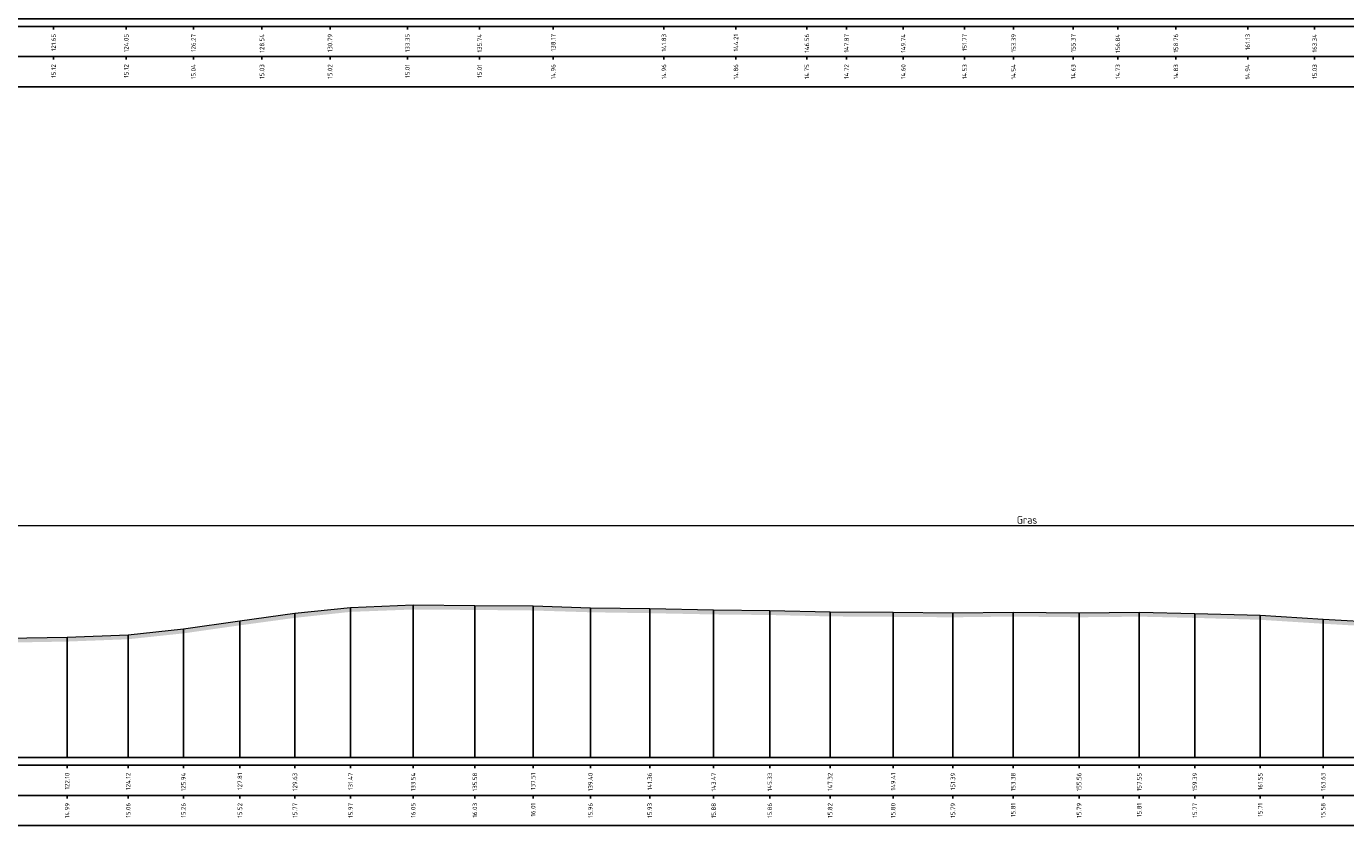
# Model space of a CAD drawing. Header units: metres. Extents: x 197883 to 206898, y 361907 to 364395.
# Tile 186 of 256: x 205905 to 205948, y 363800 to 363826. Entities that reach past the tile are written whole.
import ezdxf
from ezdxf.enums import TextEntityAlignment as Align

# ---------------------------------------------------------------- set-up
doc = ezdxf.new("R2010")
doc.units = ezdxf.units.M
doc.header["$PDMODE"] = 35
doc.header["$PDSIZE"] = 0.075
doc.layers.add('X-ME-AL-PROFIEL_HUIDIG MAAIVELD-GD', color=252, linetype='Continuous', lineweight=0)
doc.layers.add('X-XX-AL-DETAIL1-M', color=7, linetype='Continuous', lineweight=18)
doc.layers.add('X-ME-AL-PROFIELRASTER-S', color=7, linetype='Continuous')
doc.styles.add('NLCS-ISO-ANNOTATIVE-T18', font='NLCS-ISO.ttf', dxfattribs={"height": 1.8})
doc.styles.add('NLCS-ISO-M100-T25', font='NLCS-ISO.ttf', dxfattribs={"height": 0.25})
doc.dimstyles.new('NLCS-M100-T25-PIJL_L2_H1', dxfattribs={"dimscale": 0.1, "dimtxt": 2.5, "dimasz": 2.5, "dimexe": 2, "dimexo": 2, "dimgap": 0.7, "dimtad": 1, "dimzin": 0, "dimdsep": 46, "dimtxsty": 'NLCS-ISO-M100-T25', "dimcen": 0, "dimdle": 2, "dimclrd": 256, "dimclre": 256, "dimclrt": 256, "dimadec": 1, "dimazin": 0, "dimtfac": 1, "dimtdec": 3, "dimtofl": 0, "dimtmove": 0, "dimatfit": 3, "dimfxl": 2, "dimfxlon": 1, "dimtfillclr": 256, "dimtolj": 1, "dimtzin": 0, "dimlwd": -1, "dimlwe": -1, "dimarcsym": 0})

# ---------------------------------------------------------------- blocks, each defined once
blk = doc.blocks.new('SAL-PROFIELRASTER_BALK_EIND1-D')
at = {"color": 0, "linetype": 'ByBlock', "lineweight": -2, "flags": 128}
for points in [[(0, 0), (1, 0)], [(0, -2.5), (1, -2.5)], [(0, -12.5), (1, -12.5)]]:
    blk.add_lwpolyline(points, dxfattribs=at)
blk = doc.blocks.new('SAL-PROFIELRASTER_BALK_EIND2-D')
at = {"color": 0, "linetype": 'ByBlock', "lineweight": -2}
blk.add_line((1, -12.5), (0, -12.5), dxfattribs=at)
blk = doc.blocks.new('SAL-PROFIELRASTER_BALK_DATA-D')
at = {"color": 0, "linetype": 'ByBlock', "lineweight": -2}
blk.add_lwpolyline([(0, -3.5), (0, -2.5)], dxfattribs=at)
at = {"color": 0, "linetype": 'ByBlock', "lineweight": -2, "style": 'NLCS-ISO-ANNOTATIVE-T18'}
blk.add_attdef('GETAL', text='', height=1.5, rotation=90, dxfattribs=at).set_placement((0.75, -5), align=Align.RIGHT)
blk = doc.blocks.new('SAL-PROFIELRASTER_AANHAAL-D')
at = {"color": 9, "linetype": 'ByBlock', "lineweight": -2, "flags": 128}
blk.add_lwpolyline([(0, 1), (0, 0)], dxfattribs=at)
blk = doc.blocks.new('*D206')
at = {"layer": 'Defpoints', "color": 0, "transparency": 16777216}
for p in [(205835.099, 363809.662), (205835.099, 363801.997), (206040.29, 363801.997)]:
    blk.add_point(p, dxfattribs=at)
at = {"layer": 'X-XX-AL-DETAIL1-M', "color": 253, "transparency": 16777216}
for p, q in [((205835.099, 363809.462), (205835.099, 363809.862)), ((206040.04, 363809.662), (205835.349, 363809.662)), ((206040.29, 363809.462), (206040.29, 363809.862))]:
    blk.add_line(p, q, dxfattribs=at)
for points in [[(205835.349, 363809.703), (205835.349, 363809.62), (205835.099, 363809.662)], [(206040.04, 363809.703), (206040.04, 363809.62), (206040.29, 363809.662)]]:
    blk.add_solid(points, dxfattribs=at)
at = {"layer": 'X-XX-AL-DETAIL1-M', "color": 253, "transparency": 16777216, "insert": (205937.694, 363809.857), "char_height": 0.25, "attachment_point": 5, "style": 'NLCS-ISO-M100-T25'}
blk.add_mtext('\\A1;Gras', dxfattribs=at)

msp = doc.modelspace()

# ---------------------------------------------------------------- hatches: boundary and pattern name
at = {"layer": 'X-ME-AL-PROFIEL_HUIDIG MAAIVELD-GD'}
h = msp.add_hatch(dxfattribs=at)
h.set_pattern_fill('AGR-MAAIVELD', color=256, scale=0.05, pattern_type=2)
h.set_pattern_definition([(45, (-18.044, 300.36698), (-0.25000007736, 0.25000007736), []), (45, (-18.0797, 300.4027), (0, 0.50000015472), [0.3535535, -0.3535535]), (45, (-18.11543, 300.4384), (0, 0.50000015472), [0.3535535, -0.3535535]), (45, (-18.15164, 300.47462), (0, 0.50000015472), [0.3535535, -0.3535535]), (45, (-18.18686, 300.50984), (0, 0.50000015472), [0.3535535, -0.3535535]), (45, (-18.22257, 300.54555), (0, 0.50000015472), [0.3535535, -0.3535535]), (45, (-18.2583, 300.58127), (0, 0.50000015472), [0.3535535, -0.3535535]), (315, (-18.044, 300.36698), (0.25000007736, 0.25000007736), []), (315, (-18.0083, 300.4027), (0.50000015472, -1e-16), [0.3535535, -0.3535535]), (315, (-17.97257, 300.4384), (0.50000015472, -1e-16), [0.3535535, -0.3535535]), (315, (-17.93636, 300.47462), (0.50000015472, -1e-16), [0.3535535, -0.3535535]), (315, (-17.90114, 300.50984), (0.50000015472, -1e-16), [0.3535535, -0.3535535]), (315, (-17.86543, 300.54555), (0.50000015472, -1e-16), [0.3535535, -0.3535535]), (315, (-17.8297, 300.58127), (0.50000015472, -1e-16), [0.3535535, -0.3535535])])
h.paths.add_polyline_path([(206040.922, 363806.91), (206040.922, 363806.76), (206040.29, 363806.78), (206039.434, 363806.717), (206036.984, 363806.652), (206034.483, 363806.694), (206031.974, 363806.701), (206029.75, 363806.714), (206027.797, 363806.702), (206025.385, 363806.717), (206022.882, 363806.696), (206020.63, 363806.695), (206018.4, 363806.628), (206016.144, 363806.556), (206013.871, 363806.421), (206011.878, 363806.337), (206009.697, 363806.305), (206007.742, 363806.325), (206005.542, 363806.366), (206003.474, 363806.303), (206001.389, 363806.247), (205999.113, 363806.145), (205996.659, 363806.074), (205994.307, 363805.951), (205992.266, 363805.915), (205990.176, 363805.887), (205987.939, 363805.87), (205985.877, 363805.9), (205983.763, 363805.839), (205981.763, 363805.866), (205979.701, 363805.781), (205977.448, 363805.801), (205975.444, 363805.809), (205973.472, 363805.79), (205971.544, 363805.803), (205969.716, 363805.83), (205967.667, 363805.929), (205965.623, 363805.995), (205963.521, 363805.994), (205961.651, 363805.976), (205959.553, 363805.945), (205957.82, 363805.947), (205955.567, 363805.956), (205953.473, 363806.06), (205951.484, 363806.183), (205949.464, 363806.309), (205947.487, 363806.423), (205945.407, 363806.553), (205943.244, 363806.616), (205941.407, 363806.657), (205939.416, 363806.637), (205937.238, 363806.66), (205935.246, 363806.636), (205933.269, 363806.651), (205931.183, 363806.665), (205929.19, 363806.711), (205927.334, 363806.73), (205925.221, 363806.772), (205923.26, 363806.802), (205921.366, 363806.86), (205919.439, 363806.879), (205917.4, 363806.894), (205915.328, 363806.815), (205913.49, 363806.617), (205911.67, 363806.37), (205909.802, 363806.104), (205907.976, 363805.91), (205905.957, 363805.833), (205903.966, 363805.799), (205902.133, 363805.769), (205900.146, 363805.817), (205898.192, 363805.877), (205896.225, 363805.909), (205894.194, 363805.969), (205892.083, 363806.051), (205890.178, 363806.116), (205888.118, 363806.231), (205886.031, 363806.309), (205883.951, 363806.361), (205881.995, 363806.417), (205880.078, 363806.485), (205878.219, 363806.517), (205876.314, 363806.562), (205874.364, 363806.595), (205872.62, 363806.624), (205870.69, 363806.631), (205868.807, 363806.675), (205866.868, 363806.725), (205864.949, 363806.716), (205862.846, 363806.69), (205860.967, 363806.672), (205859.266, 363806.608), (205857.656, 363806.611), (205855.75, 363806.597), (205853.59, 363806.627), (205851.501, 363806.676), (205849.476, 363806.751), (205847.51, 363806.833), (205845.796, 363806.892), (205843.989, 363806.93), (205842.011, 363806.96), (205839.936, 363807.059), (205838.093, 363807.153), (205836.25, 363807.214), (205834.544, 363807.223), (205833.554, 363807.098), (205832.055, 363806.687), (205830.961, 363806.301), (205829.954, 363805.777), (205829.04, 363805.371), (205827.353, 363805.262), (205825.489, 363805.124), (205824.557, 363804.9), (205822.769, 363804.581), (205821.6, 363804.681), (205820.075, 363804.612), (205818.656, 363804.579), (205817.321, 363804.574), (205816.051, 363805.057), (205814.377, 363805.211), (205812.952, 363805.239), (205811.783, 363805.269), (205810.347, 363805.64), (205809.236, 363806.141), (205808.261, 363806.71), (205806.796, 363807.094), (205804.768, 363807.093), (205802.865, 363807.064), (205800.317, 363807.042), (205797.51, 363807.033), (205794.666, 363807.026), (205791.843, 363807.038), (205789.176, 363807.055), (205786.385, 363807.023), (205783.859, 363807.033), (205783.859, 363807.183), (205786.385, 363807.173), (205789.176, 363807.205), (205791.843, 363807.188), (205794.666, 363807.176), (205797.51, 363807.183), (205800.317, 363807.192), (205802.865, 363807.214), (205804.768, 363807.243), (205806.796, 363807.244), (205808.261, 363806.86), (205809.236, 363806.291), (205810.347, 363805.79), (205811.783, 363805.419), (205812.952, 363805.389), (205814.377, 363805.361), (205816.051, 363805.207), (205817.321, 363804.724), (205818.656, 363804.729), (205820.075, 363804.762), (205821.6, 363804.831), (205822.769, 363804.731), (205824.557, 363805.05), (205825.489, 363805.274), (205827.353, 363805.412), (205829.04, 363805.521), (205829.954, 363805.927), (205830.961, 363806.451), (205832.055, 363806.837), (205833.554, 363807.248), (205834.544, 363807.373), (205836.25, 363807.364), (205838.093, 363807.303), (205839.936, 363807.209), (205842.011, 363807.11), (205843.989, 363807.08), (205845.796, 363807.042), (205847.51, 363806.983), (205849.476, 363806.901), (205851.501, 363806.826), (205853.59, 363806.777), (205855.75, 363806.747), (205857.656, 363806.761), (205859.266, 363806.758), (205860.967, 363806.822), (205862.846, 363806.84), (205864.949, 363806.866), (205866.868, 363806.875), (205868.807, 363806.825), (205870.69, 363806.781), (205872.62, 363806.774), (205874.364, 363806.745), (205876.314, 363806.712), (205878.219, 363806.667), (205880.078, 363806.635), (205881.995, 363806.567), (205883.951, 363806.511), (205886.031, 363806.459), (205888.118, 363806.381), (205890.178, 363806.266), (205892.083, 363806.201), (205894.194, 363806.119), (205896.225, 363806.059), (205898.192, 363806.027), (205900.146, 363805.967), (205902.133, 363805.919), (205903.966, 363805.949), (205905.957, 363805.983), (205907.976, 363806.06), (205909.802, 363806.254), (205911.67, 363806.52), (205913.49, 363806.767), (205915.328, 363806.965), (205917.4, 363807.044), (205919.439, 363807.029), (205921.366, 363807.01), (205923.26, 363806.952), (205925.221, 363806.922), (205927.334, 363806.88), (205929.19, 363806.861), (205931.183, 363806.815), (205933.269, 363806.801), (205935.246, 363806.786), (205937.238, 363806.81), (205939.416, 363806.787), (205941.407, 363806.807), (205943.244, 363806.766), (205945.407, 363806.703), (205947.487, 363806.573), (205949.464, 363806.459), (205951.484, 363806.333), (205953.473, 363806.21), (205955.567, 363806.106), (205957.82, 363806.097), (205959.553, 363806.095), (205961.651, 363806.126), (205963.521, 363806.144), (205965.623, 363806.145), (205967.667, 363806.079), (205969.716, 363805.98), (205971.544, 363805.953), (205973.472, 363805.94), (205975.444, 363805.959), (205977.448, 363805.951), (205979.701, 363805.931), (205981.763, 363806.016), (205983.763, 363805.989), (205985.877, 363806.05), (205987.939, 363806.02), (205990.176, 363806.037), (205992.266, 363806.065), (205994.307, 363806.101), (205996.659, 363806.224), (205999.113, 363806.295), (206001.389, 363806.397), (206003.474, 363806.453), (206005.542, 363806.516), (206007.742, 363806.475), (206009.697, 363806.455), (206011.878, 363806.487), (206013.871, 363806.571), (206016.144, 363806.706), (206018.4, 363806.778), (206020.63, 363806.845), (206022.882, 363806.846), (206025.385, 363806.867), (206027.797, 363806.852), (206029.75, 363806.864), (206031.974, 363806.851), (206034.483, 363806.844), (206036.984, 363806.802), (206039.434, 363806.867), (206040.29, 363806.93)])

# ---------------------------------------------------------------- linework, layer by layer
msp.add_lwpolyline([(205903.966, 363805.949), (205905.957, 363805.983), (205907.976, 363806.06), (205909.802, 363806.254), (205911.67, 363806.52), (205913.49, 363806.767), (205915.328, 363806.965), (205917.4, 363807.044), (205919.439, 363807.029), (205921.366, 363807.01), (205923.26, 363806.952), (205925.221, 363806.922), (205927.334, 363806.88), (205929.19, 363806.861), (205931.183, 363806.815), (205933.269, 363806.801), (205935.246, 363806.786), (205937.238, 363806.81), (205939.416, 363806.787), (205941.407, 363806.807), (205943.244, 363806.766), (205945.407, 363806.703), (205947.487, 363806.573), (205949.464, 363806.459)], dxfattribs=at)

# ---------------------------------------------------------------- block references
at = {"layer": 'X-ME-AL-PROFIELRASTER-S', "yscale": 0.1}
for name, p, xscale, zscale in [('SAL-PROFIELRASTER_BALK_EIND1-D', (205783.859, 363826.427), 182.5505301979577, 182.5505301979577), ('SAL-PROFIELRASTER_BALK_EIND2-D', (205783.859, 363825.427), 182.5505301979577, 182.5505301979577), ('SAL-PROFIELRASTER_BALK_EIND1-D', (205783.859, 363801.997), 257.6883281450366, 257.6883281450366), ('SAL-PROFIELRASTER_BALK_EIND2-D', (205783.859, 363800.997), 257.6883281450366, 257.6883281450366)]:
    msp.add_blockref(name, p, dxfattribs=dict(at, xscale=xscale, zscale=zscale))
at = {"layer": 'X-ME-AL-PROFIELRASTER-S', "xscale": 0.1, "yscale": 0.1, "zscale": 0.1}
for p, values in [((205905.51, 363826.427), {'GETAL': '121.65'}), ((205907.913, 363826.427), {'GETAL': '124.05'}), ((205910.133, 363826.427), {'GETAL': '126.27'}), ((205912.4, 363826.427), {'GETAL': '128.54'}), ((205914.649, 363826.427), {'GETAL': '130.79'}), ((205917.21, 363826.427), {'GETAL': '133.35'}), ((205919.596, 363826.427), {'GETAL': '135.74'}), ((205922.032, 363826.427), {'GETAL': '138.17'}), ((205925.69, 363826.427), {'GETAL': '141.83'}), ((205928.071, 363826.427), {'GETAL': '144.21'}), ((205930.417, 363826.427), {'GETAL': '146.56'}), ((205931.727, 363826.427), {'GETAL': '147.87'}), ((205931.727, 363826.427), {'GETAL': '147.87'}), ((205933.603, 363826.427), {'GETAL': '149.74'}), ((205935.629, 363826.427), {'GETAL': '151.77'}), ((205937.25, 363826.427), {'GETAL': '153.39'}), ((205939.224, 363826.427), {'GETAL': '155.37'}), ((205940.697, 363826.427), {'GETAL': '156.84'}), ((205940.697, 363826.427), {'GETAL': '156.84'}), ((205942.618, 363826.427), {'GETAL': '158.76'}), ((205944.991, 363826.427), {'GETAL': '161.13'}), ((205947.204, 363826.427), {'GETAL': '163.34'}), ((205905.51, 363825.427), {'GETAL': '15.12'}), ((205907.913, 363825.427), {'GETAL': '15.12'}), ((205910.133, 363825.427), {'GETAL': '15.04'}), ((205912.4, 363825.427), {'GETAL': '15.03'}), ((205914.649, 363825.427), {'GETAL': '15.02'}), ((205917.21, 363825.427), {'GETAL': '15.01'}), ((205919.596, 363825.427), {'GETAL': '15.01'}), ((205922.032, 363825.427), {'GETAL': '14.96'}), ((205925.69, 363825.427), {'GETAL': '14.96'}), ((205928.071, 363825.427), {'GETAL': '14.86'}), ((205930.417, 363825.427), {'GETAL': '14.75'}), ((205931.727, 363825.427), {'GETAL': '14.72'}), ((205933.603, 363825.427), {'GETAL': '14.60'}), ((205935.629, 363825.427), {'GETAL': '14.53'}), ((205937.25, 363825.427), {'GETAL': '14.54'}), ((205939.224, 363825.427), {'GETAL': '14.63'}), ((205940.697, 363825.427), {'GETAL': '14.73'}), ((205942.618, 363825.427), {'GETAL': '14.83'}), ((205944.991, 363825.427), {'GETAL': '14.94'}), ((205947.204, 363825.427), {'GETAL': '15.03'}), ((205905.957, 363801.997), {'GETAL': '122.10'}), ((205907.976, 363801.997), {'GETAL': '124.12'}), ((205909.802, 363801.997), {'GETAL': '125.94'}), ((205911.67, 363801.997), {'GETAL': '127.81'}), ((205913.49, 363801.997), {'GETAL': '129.63'}), ((205915.328, 363801.997), {'GETAL': '131.47'}), ((205917.4, 363801.997), {'GETAL': '133.54'}), ((205919.439, 363801.997), {'GETAL': '135.58'}), ((205921.366, 363801.997), {'GETAL': '137.51'}), ((205923.26, 363801.997), {'GETAL': '139.40'}), ((205925.221, 363801.997), {'GETAL': '141.36'}), ((205927.334, 363801.997), {'GETAL': '143.47'}), ((205929.19, 363801.997), {'GETAL': '145.33'}), ((205931.183, 363801.997), {'GETAL': '147.32'}), ((205933.269, 363801.997), {'GETAL': '149.41'}), ((205935.246, 363801.997), {'GETAL': '151.39'}), ((205937.238, 363801.997), {'GETAL': '153.38'}), ((205939.416, 363801.997), {'GETAL': '155.56'}), ((205941.407, 363801.997), {'GETAL': '157.55'}), ((205943.244, 363801.997), {'GETAL': '159.39'}), ((205945.407, 363801.997), {'GETAL': '161.55'}), ((205947.487, 363801.997), {'GETAL': '163.63'}), ((205905.957, 363800.997), {'GETAL': '14.99'}), ((205907.976, 363800.997), {'GETAL': '15.06'}), ((205909.802, 363800.997), {'GETAL': '15.26'}), ((205911.67, 363800.997), {'GETAL': '15.52'}), ((205913.49, 363800.997), {'GETAL': '15.77'}), ((205915.328, 363800.997), {'GETAL': '15.97'}), ((205917.4, 363800.997), {'GETAL': '16.05'}), ((205919.439, 363800.997), {'GETAL': '16.03'}), ((205921.366, 363800.997), {'GETAL': '16.01'}), ((205923.26, 363800.997), {'GETAL': '15.96'}), ((205925.221, 363800.997), {'GETAL': '15.93'}), ((205927.334, 363800.997), {'GETAL': '15.88'}), ((205929.19, 363800.997), {'GETAL': '15.86'}), ((205931.183, 363800.997), {'GETAL': '15.82'}), ((205933.269, 363800.997), {'GETAL': '15.80'}), ((205935.246, 363800.997), {'GETAL': '15.79'}), ((205937.238, 363800.997), {'GETAL': '15.81'}), ((205939.416, 363800.997), {'GETAL': '15.79'}), ((205941.407, 363800.997), {'GETAL': '15.81'}), ((205943.244, 363800.997), {'GETAL': '15.77'}), ((205945.407, 363800.997), {'GETAL': '15.71'}), ((205947.487, 363800.997), {'GETAL': '15.58'})]:
    msp.add_blockref('SAL-PROFIELRASTER_BALK_DATA-D', p, dxfattribs=at).add_auto_attribs(values)
at = {"layer": 'X-ME-AL-PROFIELRASTER-S'}
for p, yscale in [((205917.4, 363801.997), 5.047000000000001), ((205913.49, 363801.997), 4.77), ((205915.328, 363801.997), 4.968), ((205919.439, 363801.997), 5.032), ((205921.366, 363801.997), 5.013000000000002), ((205923.26, 363801.997), 4.955), ((205925.221, 363801.997), 4.925000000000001), ((205927.334, 363801.997), 4.882999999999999), ((205929.19, 363801.997), 4.864000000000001), ((205931.183, 363801.997), 4.818), ((205933.269, 363801.997), 4.804), ((205935.246, 363801.997), 4.789), ((205937.238, 363801.997), 4.813000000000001), ((205939.416, 363801.997), 4.789999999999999), ((205941.407, 363801.997), 4.81), ((205943.244, 363801.997), 4.769), ((205945.407, 363801.997), 4.706), ((205909.802, 363801.997), 4.257), ((205911.67, 363801.997), 4.523), ((205947.487, 363801.997), 4.576000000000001), ((205905.957, 363801.997), 3.986000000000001), ((205907.976, 363801.997), 4.063000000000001)]:
    msp.add_blockref('SAL-PROFIELRASTER_AANHAAL-D', p, dxfattribs=dict(at, yscale=yscale))

# ---------------------------------------------------------------- dimensions: what is measured, and where the dimension line sits
at = {"layer": 'X-XX-AL-DETAIL1-M', "color": 253}
dim = msp.add_linear_dim(base=(205835.099, 363809.662), p1=(206040.29, 363801.997), p2=(205835.099, 363801.997), text='Gras', dimstyle='NLCS-M100-T25-PIJL_L2_H1', override={"dimclrd": 253, "dimclre": 253, "dimclrt": 253}, dxfattribs=at)
dim.commit()
dim.dimension.update_dxf_attribs({"geometry": '*D206', "text_midpoint": (205937.694, 363809.662), "dimtype": 160})

doc.saveas('drawing.dxf')
